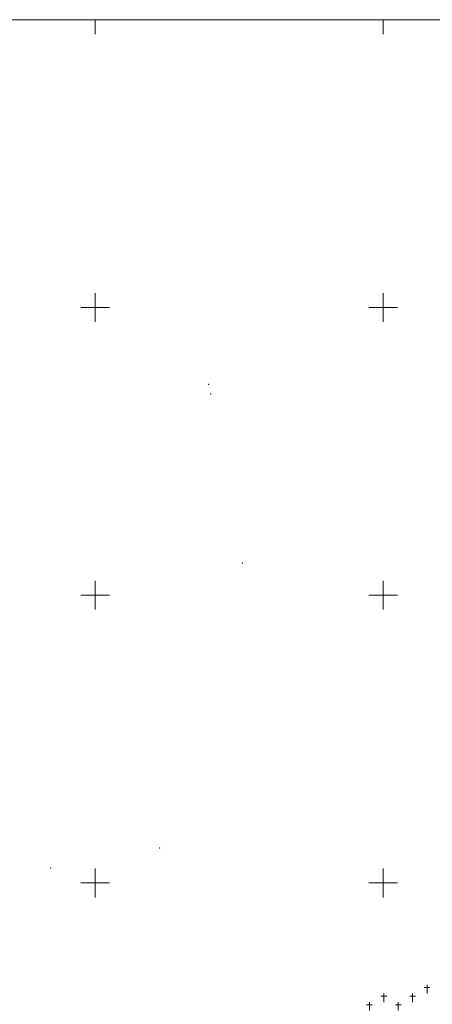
# Model space of a CAD drawing. Header units: metres. Extents: x 6567444 to 13135881, y 5574237 to 11149086.
# Tile 200 of 212: x 6567787 to 6567859, y 5574579 to 5574750. Entities that reach past the tile are written whole.
import ezdxf

# ---------------------------------------------------------------- set-up
doc = ezdxf.new("R2010")
doc.units = ezdxf.units.M
for name, color, linetype, lineweight in [('_MDCP$0$EGB_DzialkaEwidencyjna', 7, 'Continuous', 18), ('_MDCP$0$KR_ObiektKarto', 7, 'Continuous', 18), ('_MDCP$0$PARRA', 7, 'Continuous', 13), ('_MDCP$1$PARSI', 7, 'Continuous', 20), ('GE.I.6640.1.468.2024_MDCP_dodatkowe pomiary_12.03.2026$0$EGB_DzialkaEwidencyjna', 7, 'Continuous', 18), ('GE.I.6640.1.468.2024_MDCP_dodatkowe pomiary_12.03.2026$0$KR_ObiektKarto', 7, 'Continuous', 18), ('GE.I.6640.1.468.2024_MDCP_dodatkowe pomiary_12.03.2026$0$PARRA', 7, 'Continuous', 13), ('GE.I.6640.1.468.2024_MDCP_dodatkowe pomiary_12.03.2026$0$PARSI', 7, 'Continuous', 20)]:
    doc.layers.add(name, color=color, linetype=linetype, lineweight=lineweight)
doc.layers.add('PT-IE-001 PZT - instal. elektr XREFF$0$SEL_sieci_kable_nN_oswietlenie', color=7, linetype='PT-IE-001 PZT - instal. elektr XREFF$0$SEL_eNN', lineweight=30, true_color=0xff7a7a)
doc.styles.add('PT-IE-001 PZT - instal. elektr XREFF$0$ARIAL', font='ARIALN.TTF', dxfattribs={"width": 0.8})
doc.linetypes.add('PT-IE-001 PZT - instal. elektr XREFF$0$SEL_eNN', pattern='A,5,["eNN",PT-IE-001 PZT - instal. elektr XREFF$0$ARIAL,S=1,R=0,X=1.45,Y=0.25],5', length=10)

# ---------------------------------------------------------------- blocks, each defined once
blk = doc.blocks.new('_MDCP$0$L_0_02_2')
at = {"color": 0}
blk.add_point((0, 0), dxfattribs=at)
blk = doc.blocks.new('_MDCP$0$L_0_02_1')
at = {"color": 0}
blk.add_point((0, 0), dxfattribs=at)
blk = doc.blocks.new('_MDCP$0$OTZC_S')
at = {"color": 0, "linetype": 'Continuous', "lineweight": 18, "flags": 128}
for points in [[(-1, 2), (1, 2)], [(0, 3), (0, 0)]]:
    blk.add_lwpolyline(points, dxfattribs=at)
blk = doc.blocks.new('_MDCP$1$mzsk')
at = {"layer": '_MDCP$1$PARSI', "color": 0}
for p, q in [((0, -5), (0, 5)), ((5, 0), (-5, 0))]:
    blk.add_line(p, q, dxfattribs=at)
blk = doc.blocks.new('_MDCP$0$mzsk_3')
at = {"layer": '_MDCP$1$PARSI', "color": 0}
for p, q in [((-5, 0), (5, 0)), ((0, -5), (0, 0))]:
    blk.add_line(p, q, dxfattribs=at)
blk = doc.blocks.new('_MDCP')
at = {"layer": '_MDCP$0$PARRA'}
blk.add_lwpolyline([(6567600, 5574500), (6567600, 5574750), (6568000, 5574750), (6568000, 5574500)], close=True, dxfattribs=at)
at = {"layer": '_MDCP$0$EGB_DzialkaEwidencyjna', "linetype": 'Continuous', "xscale": 0.5, "yscale": 0.5, "zscale": 0.5}
for name, p, rotation in [('_MDCP$0$L_0_02_2', (6567819.71, 5574686.65), 280.69), ('_MDCP$0$L_0_02_1', (6567819.71, 5574686.65), 14.75), ('_MDCP$0$L_0_02_2', (6567820.03, 5574684.94), 280.65), ('_MDCP$0$L_0_02_1', (6567820.03, 5574684.94), 100.69), ('_MDCP$0$L_0_02_2', (6567825.55, 5574655.6), 281.3999999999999), ('_MDCP$0$L_0_02_1', (6567825.55, 5574655.6), 100.65), ('_MDCP$0$L_0_02_2', (6567811.23, 5574606.07), 267.45), ('_MDCP$0$L_0_02_1', (6567811.23, 5574606.07), 10.39), ('_MDCP$0$L_0_02_2', (6567792.28, 5574602.59), 103.43), ('_MDCP$0$L_0_02_1', (6567792.28, 5574602.59), 283.18)]:
    blk.add_blockref(name, p, dxfattribs=dict(at, rotation=rotation))
at = {"layer": '_MDCP$0$KR_ObiektKarto', "linetype": 'Continuous', "xscale": 0.5, "yscale": 0.5, "zscale": 0.5}
for p in [(6567857.6, 5574580.81), (6567850.1, 5574579.31), (6567855.1, 5574579.31), (6567847.6, 5574577.81), (6567852.6, 5574577.81)]:
    blk.add_blockref('_MDCP$0$OTZC_S', p, dxfattribs=at)
at = {"layer": '_MDCP$1$PARSI', "xscale": 0.5, "yscale": 0.5, "zscale": 0.5, "rotation": 1.16962990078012e-09}
for name, p in [('_MDCP$0$mzsk_3', (6567800, 5574750)), ('_MDCP$0$mzsk_3', (6567850, 5574750)), ('_MDCP$1$mzsk', (6567800, 5574700)), ('_MDCP$1$mzsk', (6567850, 5574700)), ('_MDCP$1$mzsk', (6567800, 5574650)), ('_MDCP$1$mzsk', (6567850, 5574650)), ('_MDCP$1$mzsk', (6567800, 5574600)), ('_MDCP$1$mzsk', (6567850, 5574600))]:
    blk.add_blockref(name, p, dxfattribs=at)
blk = doc.blocks.new('GE.I.6640.1.468.2024_MDCP_dodatkowe pomiary_12.03.2026$0$L_0_02_2')
at = {"color": 0}
blk.add_point((0, 0), dxfattribs=at)
blk = doc.blocks.new('GE.I.6640.1.468.2024_MDCP_dodatkowe pomiary_12.03.2026$0$L_0_02_1')
at = {"color": 0}
blk.add_point((0, 0), dxfattribs=at)
blk = doc.blocks.new('GE.I.6640.1.468.2024_MDCP_dodatkowe pomiary_12.03.2026$0$OTZC_S')
at = {"color": 0, "linetype": 'Continuous', "lineweight": 18, "flags": 128}
for points in [[(-1, 2), (1, 2)], [(0, 3), (0, 0)]]:
    blk.add_lwpolyline(points, dxfattribs=at)
blk = doc.blocks.new('GE.I.6640.1.468.2024_MDCP_dodatkowe pomiary_12.03.2026$0$mzsk')
at = {"layer": 'GE.I.6640.1.468.2024_MDCP_dodatkowe pomiary_12.03.2026$0$PARSI', "color": 0}
for p, q in [((0, -5), (0, 5)), ((5, 0), (-5, 0))]:
    blk.add_line(p, q, dxfattribs=at)
blk = doc.blocks.new('GE.I.6640.1.468.2024_MDCP_dodatkowe pomiary_12.03.2026$0$mzsk_3')
at = {"layer": 'GE.I.6640.1.468.2024_MDCP_dodatkowe pomiary_12.03.2026$0$PARSI', "color": 0}
for p, q in [((-5, 0), (5, 0)), ((0, -5), (0, 0))]:
    blk.add_line(p, q, dxfattribs=at)
blk = doc.blocks.new('GE.I.6640.1.468.2024_MDCP_dodatkowe pomiary_12.03.2026')
at = {"layer": 'GE.I.6640.1.468.2024_MDCP_dodatkowe pomiary_12.03.2026$0$PARRA'}
blk.add_lwpolyline([(6567600, 5574500), (6567600, 5574750), (6568000, 5574750), (6568000, 5574500)], close=True, dxfattribs=at)
at = {"layer": 'GE.I.6640.1.468.2024_MDCP_dodatkowe pomiary_12.03.2026$0$EGB_DzialkaEwidencyjna', "linetype": 'Continuous', "xscale": 0.5, "yscale": 0.5, "zscale": 0.5}
for name, p, rotation in [('GE.I.6640.1.468.2024_MDCP_dodatkowe pomiary_12.03.2026$0$L_0_02_2', (6567819.71, 5574686.65), 280.69), ('GE.I.6640.1.468.2024_MDCP_dodatkowe pomiary_12.03.2026$0$L_0_02_1', (6567819.71, 5574686.65), 14.75), ('GE.I.6640.1.468.2024_MDCP_dodatkowe pomiary_12.03.2026$0$L_0_02_2', (6567820.03, 5574684.94), 280.65), ('GE.I.6640.1.468.2024_MDCP_dodatkowe pomiary_12.03.2026$0$L_0_02_1', (6567820.03, 5574684.94), 100.69), ('GE.I.6640.1.468.2024_MDCP_dodatkowe pomiary_12.03.2026$0$L_0_02_2', (6567825.55, 5574655.6), 281.3999999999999), ('GE.I.6640.1.468.2024_MDCP_dodatkowe pomiary_12.03.2026$0$L_0_02_1', (6567825.55, 5574655.6), 100.65), ('GE.I.6640.1.468.2024_MDCP_dodatkowe pomiary_12.03.2026$0$L_0_02_2', (6567811.23, 5574606.07), 267.45), ('GE.I.6640.1.468.2024_MDCP_dodatkowe pomiary_12.03.2026$0$L_0_02_1', (6567811.23, 5574606.07), 10.39), ('GE.I.6640.1.468.2024_MDCP_dodatkowe pomiary_12.03.2026$0$L_0_02_2', (6567792.28, 5574602.59), 103.43), ('GE.I.6640.1.468.2024_MDCP_dodatkowe pomiary_12.03.2026$0$L_0_02_1', (6567792.28, 5574602.59), 283.18)]:
    blk.add_blockref(name, p, dxfattribs=dict(at, rotation=rotation))
at = {"layer": 'GE.I.6640.1.468.2024_MDCP_dodatkowe pomiary_12.03.2026$0$KR_ObiektKarto', "linetype": 'Continuous', "xscale": 0.5, "yscale": 0.5, "zscale": 0.5}
for p in [(6567857.6, 5574580.81), (6567850.1, 5574579.31), (6567855.1, 5574579.31), (6567847.6, 5574577.81), (6567852.6, 5574577.81)]:
    blk.add_blockref('GE.I.6640.1.468.2024_MDCP_dodatkowe pomiary_12.03.2026$0$OTZC_S', p, dxfattribs=at)
at = {"layer": 'GE.I.6640.1.468.2024_MDCP_dodatkowe pomiary_12.03.2026$0$PARSI', "xscale": 0.5, "yscale": 0.5, "zscale": 0.5, "rotation": 1.16962990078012e-09}
for name, p in [('GE.I.6640.1.468.2024_MDCP_dodatkowe pomiary_12.03.2026$0$mzsk_3', (6567800, 5574750)), ('GE.I.6640.1.468.2024_MDCP_dodatkowe pomiary_12.03.2026$0$mzsk_3', (6567850, 5574750)), ('GE.I.6640.1.468.2024_MDCP_dodatkowe pomiary_12.03.2026$0$mzsk', (6567800, 5574700)), ('GE.I.6640.1.468.2024_MDCP_dodatkowe pomiary_12.03.2026$0$mzsk', (6567850, 5574700)), ('GE.I.6640.1.468.2024_MDCP_dodatkowe pomiary_12.03.2026$0$mzsk', (6567800, 5574650)), ('GE.I.6640.1.468.2024_MDCP_dodatkowe pomiary_12.03.2026$0$mzsk', (6567850, 5574650)), ('GE.I.6640.1.468.2024_MDCP_dodatkowe pomiary_12.03.2026$0$mzsk', (6567800, 5574600)), ('GE.I.6640.1.468.2024_MDCP_dodatkowe pomiary_12.03.2026$0$mzsk', (6567850, 5574600))]:
    blk.add_blockref(name, p, dxfattribs=at)
blk = doc.blocks.new('PT-IE-001 PZT - instal. elektr XREFF')
at = {"layer": 'PT-IE-001 PZT - instal. elektr XREFF$0$SEL_sieci_kable_nN_oswietlenie', "ltscale": 0.5}
blk.add_point((6567800, 5574600), dxfattribs=at)

msp = doc.modelspace()

# ---------------------------------------------------------------- block references
at = {"layer": 'Defpoints'}
msp.add_blockref('GE.I.6640.1.468.2024_MDCP_dodatkowe pomiary_12.03.2026', (0, 0), dxfattribs=at)

# ---------------------------------------------------------------- next in the draw order: block references
msp.add_blockref('_MDCP', (0, 0))

# ---------------------------------------------------------------- next in the draw order: block references
msp.add_blockref('PT-IE-001 PZT - instal. elektr XREFF', (0, 0))

doc.saveas('drawing.dxf')
